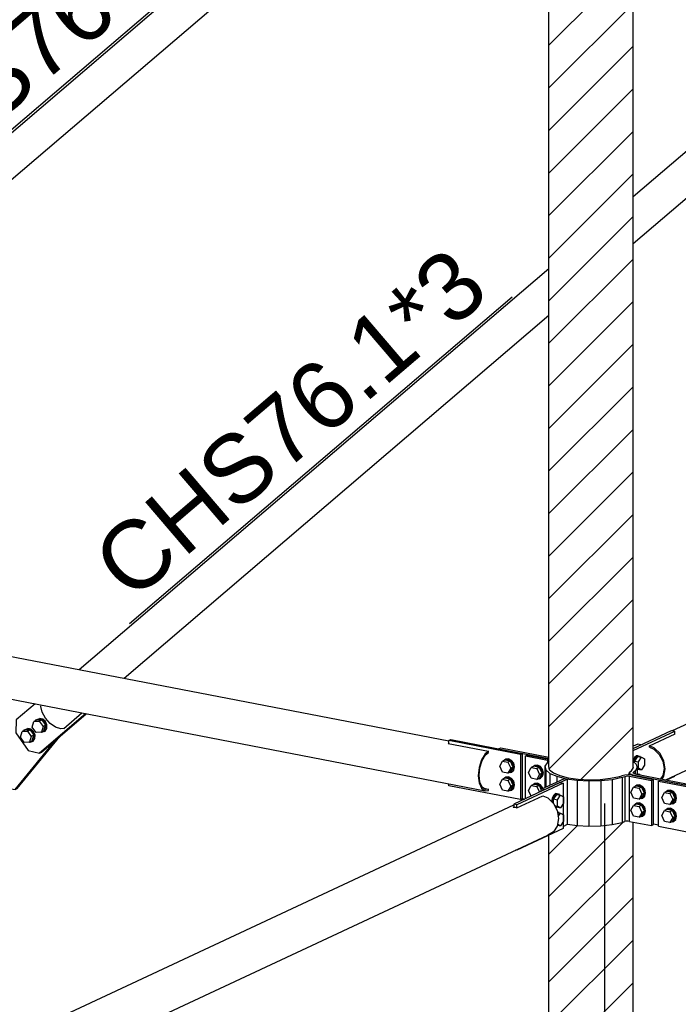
# Model space of a CAD drawing. Header units: millimetres. Extents: x 0 to 142951, y 0 to 27942.
# Tile 24 of 70: x 44424 to 45813, y 7147 to 9224. Entities that reach past the tile are written whole.
import ezdxf

# ---------------------------------------------------------------- set-up
doc = ezdxf.new("R2010")
doc.units = ezdxf.units.MM
doc.styles.add('Arial', font='ARIAL.TTF', dxfattribs={"height": 0.2})

# ---------------------------------------------------------------- blocks, each defined once
blk = doc.blocks.new('Bolt-65838 - 51816')
at = {"color": 7}
for p, q in [((45549.9, 7587.9), (45546.9, 7581.2)), ((45549.4, 7580.7), (45552.4, 7587.4)), ((45553.9, 7591.7), (45549.9, 7587.9)), ((45556.5, 7590.1), (45550, 7580.4)), ((45552.4, 7587.4), (45556.5, 7591.2)), ((45558, 7591.6), (45553.9, 7591.7)), ((45556.5, 7591.2), (45560.5, 7591.2)), ((45556.5, 7590.1), (45564.9, 7588.5)), ((45558, 7591.6), (45560.5, 7591.2)), ((45558.4, 7578.8), (45564.9, 7588.5)), ((45560.5, 7591.2), (45562.2, 7589)), ((45564.9, 7588.5), (45571.4, 7584.9)), ((45571.4, 7584.9), (45571.4, 7571.7)), ((45546.9, 7581.2), (45546, 7574.9)), ((45548.3, 7573.1), (45549.4, 7580.7)), ((45548.4, 7572.6), (45548.3, 7573.1)), ((45550, 7571.2), (45550, 7580.4)), ((45550, 7580.4), (45558.4, 7578.8)), ((45552.3, 7566.8), (45558.4, 7565.6)), ((45552.9, 7565.6), (45556.5, 7563.7)), ((45554.5, 7562.6), (45556.5, 7562.6)), ((45556.5, 7563.7), (45564.9, 7562)), ((45556.5, 7562.6), (45557.4, 7563.5)), ((45558.4, 7565.6), (45558.4, 7578.8)), ((45564.9, 7562), (45558.4, 7565.6)), ((45571.4, 7571.7), (45564.9, 7562)), ((45558.5, 7553.4), (45560.5, 7553)), ((45558.5, 7553), (45560.5, 7553)), ((45558.8, 7551.5), (45564.9, 7550.3)), ((45560.2, 7543.3), (45564.9, 7550.3)), ((45560.5, 7553), (45562.2, 7550.8)), ((45564.9, 7550.3), (45571.4, 7546.7)), ((45571.4, 7546.7), (45571.4, 7533.5)), ((45558.4, 7525.1), (45564.9, 7523.9)), ((45564.9, 7523.9), (45558.8, 7527.2)), ((45571.4, 7533.5), (45564.9, 7523.9))]:
    blk.add_line(p, q, dxfattribs=at)
blk = doc.blocks.new('Part-79904 - 51816')
at = {"color": 7}
for p, q in [((44406.1, 7790.8), (44406.1, 7602)), ((44418.8, 7602.4), (44508.7, 7712.4)), ((44414.5, 7600.4), (44499.9, 7704.8)), ((44406.1, 7602), (44414.5, 7600.4)), ((44414.5, 7600.4), (44418.8, 7602.4))]:
    blk.add_line(p, q, dxfattribs=at)
blk = doc.blocks.new('Bolt-65844 - 51816')
at = {"color": 7}
for p, q in [((45720.7, 7667.7), (45718.1, 7661.8)), ((45720.3, 7660.6), (45723.3, 7667.2)), ((45724.8, 7671.5), (45720.7, 7667.7)), ((45727.3, 7670), (45720.8, 7660.3)), ((45723.3, 7667.2), (45727.3, 7671.1)), ((45728.8, 7671.5), (45724.8, 7671.5)), ((45727.3, 7671.1), (45731.4, 7671)), ((45727.3, 7670), (45735.7, 7668.3)), ((45728.8, 7671.5), (45731.4, 7671)), ((45729.2, 7658.7), (45735.7, 7668.3)), ((45731.4, 7671), (45733.1, 7668.9)), ((45735.7, 7668.3), (45742.2, 7664.8)), ((45719.9, 7657.9), (45720.3, 7660.6)), ((45720.8, 7657.2), (45720.8, 7660.3)), ((45720.8, 7660.3), (45729.2, 7658.7)), ((45726.6, 7646), (45729.2, 7645.5)), ((45729.2, 7645.5), (45729.2, 7658.7)), ((45735.7, 7641.9), (45729.2, 7645.5)), ((45742.2, 7651.5), (45735.7, 7641.9)), ((45742.2, 7664.8), (45742.2, 7651.5)), ((45726.6, 7643.9), (45727.3, 7643.5)), ((45727.3, 7642.4), (45726.6, 7642.4)), ((45726.6, 7633.4), (45728.8, 7633.4)), ((45726.9, 7632.5), (45727.3, 7632.9)), ((45727.3, 7643.5), (45735.7, 7641.9)), ((45728.3, 7643.3), (45727.3, 7642.4)), ((45727.3, 7632.9), (45731.4, 7632.9)), ((45728.8, 7633.4), (45731.4, 7632.9)), ((45731.4, 7632.9), (45732.5, 7631.5))]:
    blk.add_line(p, q, dxfattribs=at)
blk = doc.blocks.new('Part-65828 - 51816')
at = {"color": 7}
for p, q in [((42472.2, 8164.9), (45406.1, 7597.4)), ((43516.3, 8053.4), (45329, 7702.8)), ((45327.9, 7697.7), (45329, 7698.6)), ((45327.9, 7697.7), (45412.9, 7681.3)), ((45406.1, 7675.7), (45398.3, 7662.9)), ((45399.4, 7661.4), (45406.7, 7673.4)), ((45412.9, 7681.3), (45406.1, 7675.7)), ((45406.7, 7673.4), (45412.9, 7678.4)), ((45412.9, 7678.4), (45412.9, 7681.3)), ((45393.1, 7646.7), (45391.2, 7629.6)), ((45392.9, 7630.4), (45394.6, 7646.3)), ((45398.3, 7662.9), (45393.1, 7646.7)), ((45394.6, 7646.3), (45399.4, 7661.4)), ((45391.2, 7629.6), (45393.1, 7614.2)), ((45394.6, 7616), (45392.9, 7630.4)), ((45393.1, 7614.2), (45398.3, 7602.9)), ((45399.4, 7605.5), (45394.6, 7616)), ((45398.3, 7602.9), (45406.1, 7597.4)), ((45406.7, 7600.3), (45399.4, 7605.5)), ((45403, 7602.9), (45412.9, 7601)), ((45406.1, 7597.4), (45412.9, 7598.2)), ((45412.9, 7601), (45406.7, 7600.3)), ((45412.9, 7598.2), (45412.9, 7601))]:
    blk.add_line(p, q, dxfattribs=at)
blk = doc.blocks.new('Part-65836 - 51816')
at = {"color": 7}
for p, q in [((45524.3, 7601), (45572.9, 7623.7)), ((45572.9, 7623.7), (45579.6, 7622.4)), ((45579.6, 7622.4), (45531, 7599.7)), ((45579.6, 7527.1), (45579.6, 7622.4)), ((45531, 7599.7), (45524.3, 7601)), ((45524.3, 7596.5), (45524.3, 7601)), ((45570.2, 7522.6), (45579.6, 7527.1))]:
    blk.add_line(p, q, dxfattribs=at)
blk = doc.blocks.new('Part-65830 - 51816')
at = {"color": 7}
for p, q in [((45434.3, 7686.3), (45438.6, 7688.3)), ((45434.3, 7686.3), (45540.5, 7665.8)), ((45438.6, 7688.3), (45540.5, 7668.6)), ((45714.4, 7639.7), (45718.6, 7646.6)), ((45718.1, 7659.5), (45724.5, 7654.1)), ((45718.6, 7646.6), (45718.1, 7648.4)), ((45726.6, 7646.5), (45722.1, 7638.9)), ((45724.5, 7654.1), (45726.6, 7646.5)), ((45726.6, 7646.5), (45726.6, 7632.6)), ((45711.3, 7637.7), (45709.8, 7635.4)), ((45709.8, 7631.1), (45709.8, 7635.4)), ((45709.8, 7635.4), (45711.9, 7633.2)), ((45711.3, 7637.7), (45714.4, 7639.7)), ((45711.9, 7633.2), (45717.1, 7631.6)), ((45717.1, 7631.6), (45826.4, 7610.4)), ((45717.1, 7630.2), (45717.1, 7631.6)), ((45717.8, 7635.5), (45718.5, 7636.7)), ((45718.8, 7634.4), (45717.8, 7635.5)), ((45722.1, 7638.9), (45718.5, 7636.7)), ((45718.5, 7636.7), (45718.5, 7634.7)), ((45721.4, 7633.6), (45718.8, 7634.4)), ((45721.4, 7633.6), (45830.8, 7612.5)), ((45722.1, 7638.9), (45722.1, 7633.5)), ((45830.8, 7612.5), (45826.4, 7610.4)), ((45830.8, 7609.6), (45830.8, 7612.5)), ((45484.7, 7581.2), (45489.4, 7580.3)), ((45761.2, 7527.7), (45771.6, 7525.7))]:
    blk.add_line(p, q, dxfattribs=at)
blk = doc.blocks.new('Bolt-65834 - 51816')
at = {"color": 7}
for p, q in [((45497.4, 7636.5), (45503.2, 7646.9)), ((45508.6, 7649.4), (45503.2, 7646.9)), ((45503.2, 7646.9), (45514.9, 7644.6)), ((45505.5, 7647.9), (45508.2, 7650.4)), ((45508.2, 7650.4), (45509.8, 7651.2)), ((45508.2, 7650.4), (45514.5, 7651.1)), ((45520.3, 7647.1), (45508.6, 7649.4)), ((45516.1, 7651.9), (45509.8, 7651.2)), ((45514.5, 7651.1), (45520.8, 7648)), ((45520.3, 7647.1), (45514.9, 7644.6)), ((45514.9, 7644.6), (45520.7, 7632)), ((45522.4, 7648.7), (45516.1, 7651.9)), ((45526.1, 7634.6), (45520.3, 7647.1)), ((45520.8, 7648), (45525.4, 7641.8)), ((45527, 7642.6), (45522.4, 7648.7)), ((45503.2, 7624), (45497.4, 7636.5)), ((45514.9, 7621.7), (45503.2, 7624)), ((45520.7, 7632), (45514.9, 7621.7)), ((45514.9, 7621.7), (45520.3, 7624.2)), ((45520.3, 7624.2), (45526.1, 7634.6)), ((45526.1, 7634.6), (45520.7, 7632)), ((45525.4, 7627.5), (45520.8, 7623.2)), ((45520.8, 7623.2), (45522.4, 7624)), ((45522.4, 7624), (45527, 7628.3)), ((45525.4, 7641.8), (45527.1, 7634.4)), ((45527.1, 7634.4), (45525.4, 7627.5)), ((45528.7, 7635.1), (45527, 7642.6)), ((45527, 7628.3), (45528.7, 7635.1)), ((45497.4, 7598.4), (45503.2, 7608.7)), ((45508.6, 7611.2), (45503.2, 7608.7)), ((45503.2, 7608.7), (45514.9, 7606.4)), ((45505.5, 7609.8), (45508.2, 7612.3)), ((45508.2, 7612.3), (45514.5, 7613)), ((45508.2, 7612.3), (45509.8, 7613)), ((45520.3, 7609), (45508.6, 7611.2)), ((45516.1, 7613.7), (45509.8, 7613)), ((45514.5, 7613), (45520.8, 7609.8)), ((45520.3, 7609), (45514.9, 7606.4)), ((45514.9, 7606.4), (45520.3, 7594.7)), ((45522.4, 7610.6), (45516.1, 7613.7)), ((45520.8, 7623.2), (45517.2, 7622.8)), ((45524.3, 7600.4), (45520.3, 7609)), ((45520.8, 7609.8), (45525.4, 7603.7)), ((45527, 7604.5), (45522.4, 7610.6)), ((45525.4, 7603.7), (45525.8, 7601.7)), ((45527.5, 7602.5), (45527, 7604.5)), ((45502.9, 7586.6), (45497.4, 7598.4))]:
    blk.add_line(p, q, dxfattribs=at)
blk = doc.blocks.new('Part-65842 - 51816')
at = {"color": 7}
for p, q in [((45727.6, 7696), (45718.1, 7691.6)), ((45718.1, 7687.2), (45734.3, 7694.7)), ((45734.3, 7694.7), (45727.6, 7696))]:
    blk.add_line(p, q, dxfattribs=at)
blk = doc.blocks.new('Part-65744 - 51816')
at = {"color": 7}
for p, q in [((45472.7, 7561.6), (45527.3, 7587.1)), ((45527.3, 7587.1), (45537.8, 7582.7)), ((45537.8, 7582.7), (45550, 7571.2)), ((42555.3, 6207.3), (45466.1, 7568.1)), ((45465.1, 7563), (45466.1, 7563.5)), ((45465.1, 7563), (45468.9, 7563.1)), ((45468.9, 7563.1), (45472.7, 7561.6)), ((45550, 7571.2), (45558.1, 7555.8)), ((45558.1, 7555.8), (45560.9, 7539.1)), ((45558.1, 7523.4), (45550, 7511.2)), ((45560.9, 7539.1), (45558.1, 7523.4)), ((42541.3, 6103.5), (45537.8, 7504.4)), ((45550, 7511.2), (45537.8, 7504.4))]:
    blk.add_line(p, q, dxfattribs=at)
blk = doc.blocks.new('Part-65829 - 51816')
at = {"color": 7}
for p, q in [((45490.9, 7671.1), (45495.2, 7673.1)), ((45490.9, 7580.9), (45490.9, 7671.1)), ((45490.9, 7671.1), (45537.1, 7662.1)), ((45495.2, 7673.1), (45540.5, 7664.3)), ((45536.4, 7656.8), (45531.9, 7649.3)), ((45531.9, 7649.3), (45534, 7641.6)), ((45531.9, 7649.3), (45531.9, 7604.6)), ((45536.4, 7656.8), (45540, 7659.1)), ((45537.1, 7662.1), (45537.1, 7657.2)), ((45537.1, 7662.1), (45539.7, 7661.3)), ((45539.7, 7661.3), (45540.5, 7660.5)), ((45540, 7659.1), (45540.5, 7659.8)), ((45540, 7649.2), (45540.5, 7650)), ((45541.9, 7642.2), (45540, 7649.2)), ((45534, 7641.6), (45542.6, 7634.4)), ((45534, 7641.6), (45534, 7605.6)), ((45541.9, 7642.2), (45549.8, 7635.6)), ((45542.6, 7634.4), (45557.1, 7628.2)), ((45542.6, 7634.4), (45542.6, 7609.6)), ((45549.8, 7635.6), (45563.1, 7629.8)), ((45557.1, 7628.2), (45576.5, 7623.2)), ((45557.1, 7628.2), (45557.1, 7616.4)), ((45563.1, 7629.8), (45580.9, 7625.3)), ((45580.9, 7625.3), (45602, 7622.3)), ((45648.2, 7621.6), (45670.2, 7624)), ((45670.2, 7624), (45689.4, 7628)), ((45673.9, 7621.8), (45694.8, 7626.2)), ((45689.4, 7628), (45694.1, 7629.6)), ((45700.2, 7631), (45694.1, 7629.6)), ((45694.8, 7626.2), (45700.2, 7628.1)), ((45694.8, 7626.2), (45694.8, 7530.8)), ((45707.8, 7631.3), (45700.2, 7631)), ((45700.2, 7628.1), (45703.3, 7628.8)), ((45700.2, 7628.1), (45700.2, 7532.7)), ((45703.3, 7628.8), (45707, 7628.9)), ((45707, 7628.9), (45710.6, 7628.6)), ((45715, 7630.6), (45707.8, 7631.3)), ((45710.6, 7628.6), (45756.9, 7619.6)), ((45710.6, 7533.2), (45710.6, 7628.6)), ((45715, 7630.6), (45761.2, 7621.6)), ((45576.5, 7623.2), (45599.6, 7619.9)), ((45576.5, 7623.2), (45576.5, 7623)), ((45599.6, 7619.9), (45624.6, 7618.6)), ((45599.6, 7619.9), (45599.6, 7524.6)), ((45602, 7622.3), (45625, 7621)), ((45624.6, 7618.6), (45650, 7619.2)), ((45624.6, 7618.6), (45624.6, 7523.2)), ((45625, 7621), (45648.2, 7621.6)), ((45650, 7619.2), (45673.9, 7621.8)), ((45650, 7619.2), (45650, 7523.8)), ((45673.9, 7621.8), (45673.9, 7526.4)), ((45761.2, 7621.6), (45756.9, 7619.6)), ((45756.9, 7619.6), (45756.9, 7524.2)), ((45761.2, 7526.3), (45761.2, 7621.6)), ((45579.6, 7527.4), (45599.6, 7524.6)), ((45599.6, 7524.6), (45624.6, 7523.2)), ((45624.6, 7523.2), (45650, 7523.8)), ((45650, 7523.8), (45673.9, 7526.4)), ((45673.9, 7526.4), (45694.8, 7530.8)), ((45694.8, 7530.8), (45700.2, 7532.7)), ((45703.3, 7533.4), (45700.2, 7532.7)), ((45707, 7533.6), (45703.3, 7533.4)), ((45710.6, 7533.2), (45707, 7533.6)), ((45710.6, 7533.2), (45756.9, 7524.2)), ((45756.9, 7524.2), (45761.2, 7526.3))]:
    blk.add_line(p, q, dxfattribs=at)
blk = doc.blocks.new('Part-65831 - 51816')
at = {"color": 7}
for p, q in [((45329, 7703.8), (45333.4, 7705.8)), ((45480.4, 7674.5), (45329, 7703.8)), ((45329, 7697.5), (45329, 7703.8)), ((45333.4, 7705.8), (45484.7, 7676.5)), ((45484.7, 7676.5), (45480.4, 7674.5)), ((45480.4, 7674.5), (45480.4, 7579.1)), ((45484.7, 7581.2), (45484.7, 7676.5)), ((45329, 7608.4), (45329, 7612.3)), ((45480.4, 7579.1), (45329, 7608.4)), ((45480.4, 7579.1), (45484.7, 7581.2))]:
    blk.add_line(p, q, dxfattribs=at)
blk = doc.blocks.new('Bolt-65833 - 51816')
at = {"color": 7}
for p, q in [((45712.9, 7594.8), (45718.8, 7605.2)), ((45724.2, 7607.7), (45718.8, 7605.2)), ((45718.8, 7605.2), (45730.4, 7602.9)), ((45721, 7606.2), (45723.7, 7608.7)), ((45723.7, 7608.7), (45725.3, 7609.5)), ((45723.7, 7608.7), (45730, 7609.4)), ((45735.8, 7605.4), (45724.2, 7607.7)), ((45731.6, 7610.2), (45725.3, 7609.5)), ((45730, 7609.4), (45736.3, 7606.3)), ((45735.8, 7605.4), (45730.4, 7602.9)), ((45730.4, 7602.9), (45736.3, 7590.3)), ((45737.9, 7607), (45731.6, 7610.2)), ((45741.7, 7592.9), (45735.8, 7605.4)), ((45736.3, 7606.3), (45740.9, 7600.2)), ((45742.6, 7600.9), (45737.9, 7607)), ((45718.8, 7582.3), (45712.9, 7594.8)), ((45730.4, 7580), (45718.8, 7582.3)), ((45736.3, 7590.3), (45730.4, 7580)), ((45730.4, 7580), (45735.8, 7582.5)), ((45735.8, 7582.5), (45741.7, 7592.9)), ((45741.7, 7592.9), (45736.3, 7590.3)), ((45740.9, 7585.9), (45736.3, 7581.5)), ((45736.3, 7581.5), (45737.9, 7582.3)), ((45737.9, 7582.3), (45742.6, 7586.6)), ((45740.9, 7600.2), (45742.6, 7592.7)), ((45742.6, 7592.7), (45740.9, 7585.9)), ((45744.2, 7593.4), (45742.6, 7600.9)), ((45742.6, 7586.6), (45744.2, 7593.4)), ((45712.9, 7556.7), (45718.8, 7567)), ((45724.2, 7569.5), (45718.8, 7567)), ((45718.8, 7567), (45730.4, 7564.8)), ((45721, 7568.1), (45723.7, 7570.6)), ((45723.7, 7570.6), (45730, 7571.3)), ((45723.7, 7570.6), (45725.3, 7571.3)), ((45735.8, 7567.3), (45724.2, 7569.5)), ((45731.6, 7572), (45725.3, 7571.3)), ((45730, 7571.3), (45736.3, 7568.1)), ((45735.8, 7567.3), (45730.4, 7564.8)), ((45730.4, 7564.8), (45736.3, 7552.2)), ((45737.9, 7568.9), (45731.6, 7572)), ((45736.3, 7581.5), (45732.8, 7581.1)), ((45741.7, 7554.7), (45735.8, 7567.3)), ((45736.3, 7568.1), (45740.9, 7562)), ((45742.6, 7562.8), (45737.9, 7568.9)), ((45740.9, 7562), (45742.6, 7554.5)), ((45744.2, 7555.3), (45742.6, 7562.8)), ((45718.8, 7544.1), (45712.9, 7556.7)), ((45730.4, 7541.9), (45718.8, 7544.1)), ((45736.3, 7552.2), (45730.4, 7541.9)), ((45730.4, 7541.9), (45735.8, 7544.4)), ((45736.3, 7543.4), (45732.8, 7543)), ((45735.8, 7544.4), (45741.7, 7554.7)), ((45741.7, 7554.7), (45736.3, 7552.2)), ((45740.9, 7547.7), (45736.3, 7543.4)), ((45736.3, 7543.4), (45737.9, 7544.1)), ((45737.9, 7544.1), (45742.6, 7548.5)), ((45742.6, 7554.5), (45740.9, 7547.7)), ((45742.6, 7548.5), (45744.2, 7555.3))]:
    blk.add_line(p, q, dxfattribs=at)
blk = doc.blocks.new('Bolt-65835 - 51816')
at = {"color": 7}
for p, q in [((45436.5, 7649.7), (45442.3, 7660.1)), ((45442.3, 7637.2), (45436.5, 7649.7)), ((45447.7, 7662.6), (45442.3, 7660.1)), ((45442.3, 7660.1), (45454, 7657.8)), ((45444.6, 7661.1), (45447.2, 7663.6)), ((45447.2, 7663.6), (45448.9, 7664.4)), ((45447.2, 7663.6), (45453.6, 7664.3)), ((45459.4, 7660.3), (45447.7, 7662.6)), ((45455.2, 7665.1), (45448.9, 7664.4)), ((45453.6, 7664.3), (45459.9, 7661.2)), ((45459.4, 7660.3), (45454, 7657.8)), ((45454, 7657.8), (45459.8, 7645.2)), ((45459.8, 7645.2), (45454, 7634.9)), ((45461.5, 7661.9), (45455.2, 7665.1)), ((45465.2, 7647.8), (45459.4, 7660.3)), ((45459.4, 7637.4), (45465.2, 7647.8)), ((45465.2, 7647.8), (45459.8, 7645.2)), ((45459.9, 7661.2), (45464.5, 7655.1)), ((45466.1, 7655.8), (45461.5, 7661.9)), ((45464.5, 7655.1), (45466.2, 7647.6)), ((45466.2, 7647.6), (45464.5, 7640.8)), ((45467.8, 7648.3), (45466.1, 7655.8)), ((45466.1, 7641.5), (45467.8, 7648.3)), ((45454, 7634.9), (45442.3, 7637.2)), ((45447.7, 7624.4), (45442.3, 7621.9)), ((45444.6, 7623), (45447.2, 7625.5)), ((45447.2, 7625.5), (45453.6, 7626.2)), ((45447.2, 7625.5), (45448.9, 7626.2)), ((45459.4, 7622.2), (45447.7, 7624.4)), ((45455.2, 7626.9), (45448.9, 7626.2)), ((45453.6, 7626.2), (45459.9, 7623)), ((45454, 7634.9), (45459.4, 7637.4)), ((45461.5, 7623.8), (45455.2, 7626.9)), ((45459.9, 7636.4), (45456.3, 7636)), ((45464.5, 7640.8), (45459.9, 7636.4)), ((45459.9, 7636.4), (45461.5, 7637.2)), ((45461.5, 7637.2), (45466.1, 7641.5)), ((45466.1, 7617.7), (45461.5, 7623.8)), ((45436.5, 7611.6), (45442.3, 7621.9)), ((45442.3, 7599), (45436.5, 7611.6)), ((45442.3, 7621.9), (45454, 7619.7)), ((45459.4, 7622.2), (45454, 7619.7)), ((45454, 7619.7), (45459.8, 7607.1)), ((45459.8, 7607.1), (45454, 7596.8)), ((45465.2, 7609.6), (45459.4, 7622.2)), ((45459.4, 7599.3), (45465.2, 7609.6)), ((45465.2, 7609.6), (45459.8, 7607.1)), ((45459.9, 7623), (45464.5, 7616.9)), ((45461.5, 7599), (45466.1, 7603.4)), ((45464.5, 7616.9), (45466.2, 7609.4)), ((45466.2, 7609.4), (45464.5, 7602.6)), ((45467.8, 7610.2), (45466.1, 7617.7)), ((45466.1, 7603.4), (45467.8, 7610.2)), ((45454, 7596.8), (45442.3, 7599)), ((45454, 7596.8), (45459.4, 7599.3)), ((45459.9, 7598.3), (45456.3, 7597.9)), ((45464.5, 7602.6), (45459.9, 7598.3)), ((45459.9, 7598.3), (45461.5, 7599))]:
    blk.add_line(p, q, dxfattribs=at)
blk = doc.blocks.new('Part-65837 - 51816')
at = {"color": 7}
for p, q in [((45563.4, 7614.9), (45466.1, 7569.3)), ((45570.2, 7613.6), (45472.8, 7568)), ((45563.4, 7614.9), (45570.2, 7613.6)), ((45570.2, 7613.6), (45570.2, 7518.2)), ((45466.1, 7569.3), (45466.1, 7563.1)), ((45472.8, 7568), (45466.1, 7569.3)), ((45472.8, 7561.6), (45472.8, 7568)), ((45570.2, 7518.2), (45472.8, 7472.7)), ((45472.8, 7472.7), (45470.8, 7473)), ((45472.8, 7472.7), (45472.8, 7474))]:
    blk.add_line(p, q, dxfattribs=at)
blk = doc.blocks.new('Part-65839 - 51816')
at = {"color": 7}
for p, q in [((45771.6, 7618.2), (45776, 7620.2)), ((45771.6, 7522.8), (45771.6, 7618.2)), ((45771.6, 7618.2), (45923, 7588.9)), ((45776, 7620.2), (45927.4, 7590.9)), ((45927.4, 7590.9), (45923, 7588.9)), ((45923, 7582.6), (45923, 7588.9)), ((45927.4, 7584.6), (45927.4, 7590.9)), ((45771.6, 7522.8), (45923, 7493.5)), ((45923, 7493.5), (45923, 7497.4)), ((45923, 7493.5), (45927.4, 7495.6)), ((45927.4, 7495.6), (45927.4, 7496.6))]:
    blk.add_line(p, q, dxfattribs=at)
blk = doc.blocks.new('Bolt-65840 - 51816')
at = {"color": 7}
for p, q in [((45778.2, 7583.7), (45784, 7594)), ((45784, 7571.1), (45778.2, 7583.7)), ((45789.4, 7596.5), (45784, 7594)), ((45784, 7594), (45795.7, 7591.7)), ((45786.3, 7595), (45788.9, 7597.5)), ((45788.9, 7597.5), (45790.6, 7598.3)), ((45788.9, 7597.5), (45795.2, 7598.2)), ((45801.1, 7594.2), (45789.4, 7596.5)), ((45796.9, 7599), (45790.6, 7598.3)), ((45795.2, 7598.2), (45801.6, 7595.1)), ((45801.1, 7594.2), (45795.7, 7591.7)), ((45795.7, 7591.7), (45801.5, 7579.1)), ((45803.2, 7595.9), (45796.9, 7599)), ((45806.9, 7581.7), (45801.1, 7594.2)), ((45801.6, 7595.1), (45806.2, 7589)), ((45807.8, 7589.7), (45803.2, 7595.9)), ((45806.2, 7589), (45807.9, 7581.5)), ((45809.5, 7582.2), (45807.8, 7589.7)), ((45807.8, 7575.4), (45809.5, 7582.2)), ((45795.7, 7568.8), (45784, 7571.1)), ((45801.5, 7579.1), (45795.7, 7568.8)), ((45795.7, 7568.8), (45801.1, 7571.4)), ((45801.6, 7570.3), (45798, 7569.9)), ((45801.1, 7571.4), (45806.9, 7581.7)), ((45806.9, 7581.7), (45801.5, 7579.1)), ((45806.2, 7574.7), (45801.6, 7570.3)), ((45801.6, 7570.3), (45803.2, 7571.1)), ((45803.2, 7571.1), (45807.8, 7575.4)), ((45807.9, 7581.5), (45806.2, 7574.7)), ((45778.2, 7545.5), (45784, 7555.8)), ((45784, 7532.9), (45778.2, 7545.5)), ((45789.4, 7558.4), (45784, 7555.8)), ((45784, 7555.8), (45795.7, 7553.6)), ((45786.3, 7556.9), (45788.9, 7559.4)), ((45788.9, 7559.4), (45795.2, 7560.1)), ((45788.9, 7559.4), (45790.6, 7560.1)), ((45801.1, 7556.1), (45789.4, 7558.4)), ((45796.9, 7560.8), (45790.6, 7560.1)), ((45795.2, 7560.1), (45801.6, 7557)), ((45801.1, 7556.1), (45795.7, 7553.6)), ((45795.7, 7553.6), (45801.5, 7541)), ((45801.5, 7541), (45795.7, 7530.7)), ((45803.2, 7557.7), (45796.9, 7560.8)), ((45806.9, 7543.5), (45801.1, 7556.1)), ((45801.1, 7533.2), (45806.9, 7543.5)), ((45806.9, 7543.5), (45801.5, 7541)), ((45801.6, 7557), (45806.2, 7550.8)), ((45807.8, 7551.6), (45803.2, 7557.7)), ((45806.2, 7550.8), (45807.9, 7543.3)), ((45807.9, 7543.3), (45806.2, 7536.5)), ((45809.5, 7544.1), (45807.8, 7551.6)), ((45807.8, 7537.3), (45809.5, 7544.1)), ((45795.7, 7530.7), (45784, 7532.9)), ((45795.7, 7530.7), (45801.1, 7533.2)), ((45801.6, 7532.2), (45798, 7531.8)), ((45806.2, 7536.5), (45801.6, 7532.2)), ((45801.6, 7532.2), (45803.2, 7532.9)), ((45803.2, 7532.9), (45807.8, 7537.3))]:
    blk.add_line(p, q, dxfattribs=at)
blk = doc.blocks.new('Part-65841 - 51816')
at = {"color": 7}
for p, q in [((45787.1, 7620.9), (48783.7, 9021.8)), ((45801.2, 7724.7), (47141.6, 8351.4)), ((45752.3, 7692.3), (45806.9, 7717.8)), ((45805.9, 7718.2), (45806.9, 7717.8)), ((45752.3, 7689.4), (45752.3, 7692.3)), ((45762.8, 7687.9), (45752.3, 7692.3)), ((45752.3, 7689.4), (45761.8, 7685.4)), ((45774.9, 7676.3), (45762.8, 7687.9)), ((45761.8, 7685.4), (45773.1, 7674.6)), ((45773.1, 7674.6), (45780.7, 7660.4)), ((45783, 7661), (45774.9, 7676.3)), ((45780.7, 7660.4), (45783.3, 7644.7)), ((45783.3, 7644.7), (45780.7, 7630.1)), ((45785.9, 7644.2), (45783, 7661)), ((45780.7, 7630.1), (45776, 7623.1)), ((45779, 7622.5), (45783, 7628.6)), ((45783, 7628.6), (45785.9, 7644.2)), ((45775.9, 7623.1), (45776.1, 7623.2))]:
    blk.add_line(p, q, dxfattribs=at)
blk = doc.blocks.new('Part-65843 - 51816')
at = {"color": 7}
for p, q in [((45718.1, 7687.2), (45799.2, 7725.1)), ((45718.1, 7682.7), (45805.9, 7723.8)), ((45799.2, 7725.1), (45805.9, 7723.8)), ((45805.9, 7717.4), (45805.9, 7723.8)), ((45789.1, 7620.5), (45805.9, 7628.4)), ((45805.9, 7628.4), (45805.9, 7629.7))]:
    blk.add_line(p, q, dxfattribs=at)
blk = doc.blocks.new('Part-65898 - 51816')
at = {"color": 7}
for p, q in [((45379.1, 9816.5), (45429.2, 9859.3)), ((45425.1, 9855.3), (45423.1, 9845.5)), ((45429.2, 9859.3), (45425.1, 9855.3)), ((45425.5, 9844.3), (45427.3, 9853.3)), ((45427.3, 9853.3), (45430.9, 9856.8)), ((45430.9, 9856.8), (45429.2, 9859.3)), ((45423.1, 9845.5), (45425.7, 9833.4)), ((45427.9, 9833.2), (45425.5, 9844.3)), ((45425.7, 9833.4), (45432.5, 9820.8)), ((45434.1, 9821.6), (45427.9, 9833.2)), ((43523.1, 8231.5), (45380.1, 9817.6)), ((45379.1, 9816.5), (45380.2, 9817.5)), ((45432.5, 9820.8), (45442.3, 9809.8)), ((45443.2, 9811.4), (45434.1, 9821.6)), ((45442.3, 9809.8), (45453.8, 9801.8)), ((45453.8, 9804.1), (45443.2, 9811.4)), ((45421.4, 9756.4), (45471.5, 9799.2)), ((45464.3, 9800.8), (45453.8, 9804.1)), ((45453.8, 9801.8), (45465.2, 9798.3)), ((45469.8, 9801.6), (45464.3, 9800.8)), ((45465.2, 9798.3), (45471.5, 9799.2)), ((45471.5, 9799.2), (45469.8, 9801.6)), ((43566.5, 8169.8), (45423.5, 9755.9)), ((45421.4, 9756.4), (45423, 9756.6)), ((43470.9, 8186.7), (43521, 8229.4)), ((43521, 8229.4), (43523.1, 8231.5)), ((43466.9, 8182.7), (43470.9, 8186.7)), ((43464.9, 8172.9), (43466.9, 8182.7)), ((43467.5, 8160.8), (43464.9, 8172.9)), ((43513.2, 8126.6), (43563.3, 8169.3)), ((43563.3, 8169.3), (43566.5, 8169.8)), ((43474.2, 8148.3), (43467.5, 8160.8)), ((43484.1, 8137.2), (43474.2, 8148.3)), ((43495.6, 8129.3), (43484.1, 8137.2)), ((43507, 8125.7), (43495.6, 8129.3)), ((43513.2, 8126.6), (43507, 8125.7))]:
    blk.add_line(p, q, dxfattribs=at)
blk = doc.blocks.new('Part-80308 - 51816')
at = {"color": 7}
for p, q in [((44456.4, 7781.1), (44416.6, 7747.1)), ((44563, 7760.4), (44465.7, 7677.3)), ((44470, 7679.4), (44564.6, 7760.1)), ((44416.6, 7747.1), (44415.7, 7720.3)), ((44415.7, 7720.3), (44441.9, 7683)), ((44441.9, 7683), (44465.7, 7677.3)), ((44465.7, 7677.3), (44470, 7679.4))]:
    blk.add_line(p, q, dxfattribs=at)
blk = doc.blocks.new('Part-66067 - 51816')
at = {"color": 7}
for p, q in [((46383.3, 9419.3), (46433.3, 9462)), ((46429.2, 9458.1), (46427.3, 9448.3)), ((46433.3, 9462), (46429.2, 9458.1)), ((46429.6, 9447.1), (46431.4, 9456.1)), ((46431.4, 9456.1), (46435, 9459.6)), ((46435, 9459.6), (46433.3, 9462)), ((46427.3, 9448.3), (46429.8, 9436.2)), ((46432, 9435.9), (46429.6, 9447.1)), ((46429.8, 9436.2), (46436.6, 9423.6)), ((46438.2, 9424.4), (46432, 9435.9)), ((46310.4, 9357.3), (46384.2, 9420.4)), ((46383.3, 9419.3), (46384.3, 9420.3)), ((46436.6, 9423.6), (46446.5, 9412.5)), ((46447.3, 9414.2), (46438.2, 9424.4)), ((46446.5, 9412.5), (46458, 9404.6)), ((46457.9, 9406.9), (46447.3, 9414.2)), ((46425.6, 9359.2), (46475.6, 9401.9)), ((46468.4, 9403.6), (46457.9, 9406.9)), ((46458, 9404.6), (46469.4, 9401.1)), ((46473.9, 9404.4), (46468.4, 9403.6)), ((46469.4, 9401.1), (46475.6, 9401.9)), ((46475.6, 9401.9), (46473.9, 9404.4)), ((46363.8, 9304.1), (46427.7, 9358.6)), ((46425.6, 9359.2), (46427.1, 9359.4)), ((45718.1, 8851.4), (46252.7, 9308)), ((45718.1, 8752.6), (46306.1, 9254.8)), ((44549.7, 7853.5), (45540.5, 8699.7)), ((44644.1, 7835.3), (45540.5, 8600.9)), ((44469, 7775.7), (44469.6, 7778.5)), ((44471.6, 7763.6), (44469, 7775.7)), ((44478.3, 7751.1), (44471.6, 7763.6)), ((44488.2, 7740), (44478.3, 7751.1)), ((44517.4, 7729.4), (44555.4, 7761.9)), ((44499.7, 7732.1), (44488.2, 7740)), ((44511.1, 7728.5), (44499.7, 7732.1)), ((44517.4, 7729.4), (44511.1, 7728.5))]:
    blk.add_line(p, q, dxfattribs=at)
blk = doc.blocks.new('Part-65962 - 51816')
at = {"color": 7}
for p, q in [((45764.2, 9898.2), (45763.2, 9895.5)), ((45763.2, 9895.5), (45777.1, 9881.6)), ((45763.2, 9895.5), (45769.7, 9892.6)), ((45771.6, 9894.9), (45764.2, 9898.2)), ((45769.7, 9892.6), (45776.6, 9884)), ((45771.6, 9894.9), (47184.4, 8485.4)), ((45779.1, 9885.5), (45771.6, 9894.9)), ((45776.6, 9884), (45779.1, 9872.5)), ((45779.1, 9872.5), (45776.7, 9860.1)), ((45781.8, 9873.1), (45779.1, 9885.5)), ((45779.2, 9859.6), (45781.8, 9873.1)), ((45769.8, 9848.5), (45759.5, 9839.6)), ((45760.5, 9837.3), (45771.7, 9847.1)), ((45776.7, 9860.1), (45769.8, 9848.5)), ((45771.7, 9847.1), (45779.2, 9859.6)), ((45738.6, 9831.8), (45739.6, 9834.5)), ((45738.6, 9831.8), (45747.3, 9832)), ((45738.6, 9831.8), (45772.3, 9798.2)), ((45747.3, 9834.6), (45739.6, 9834.5)), ((45759.5, 9839.6), (45747.3, 9834.6)), ((45747.3, 9832), (45760.5, 9837.3)), ((45765.5, 9794.1), (47109.2, 8453.6)), ((45770.8, 9798.2), (45772.3, 9798.2)), ((47184.4, 8485.4), (47191.9, 8476)), ((47191.9, 8476), (47194.6, 8463.6)), ((47109.2, 8457.6), (47110.3, 8456.5)), ((47113.1, 8455.9), (47109.2, 8457.6)), ((47117.7, 8456), (47113.1, 8455.9)), ((47117.7, 8456), (47151.4, 8422.3)), ((47194.6, 8463.6), (47192, 8450.1)), ((47184.5, 8437.6), (47173.3, 8427.9)), ((47192, 8450.1), (47184.5, 8437.6)), ((47160.1, 8422.5), (47151.4, 8422.3)), ((47173.3, 8427.9), (47160.1, 8422.5))]:
    blk.add_line(p, q, dxfattribs=at)
blk = doc.blocks.new('Bolt-80316 - 51816')
at = {"color": 7}
for p, q in [((44458.8, 7747.3), (44464.6, 7749.7)), ((44460.4, 7748.1), (44466.2, 7750.4)), ((44464.6, 7749.7), (44471.1, 7748.1)), ((44472.7, 7748.9), (44466.2, 7750.4)), ((44478.2, 7743.9), (44472.7, 7748.9)), ((44434.1, 7726.2), (44439.8, 7728.6)), ((44435.7, 7727), (44441.5, 7729.3)), ((44439.8, 7728.6), (44446.4, 7727)), ((44448, 7727.8), (44441.5, 7729.3)), ((44453.5, 7722.8), (44448, 7727.8)), ((44450.6, 7731.9), (44454, 7743.9)), ((44458.5, 7720.7), (44450.6, 7731.9)), ((44459.4, 7746.4), (44454, 7743.9)), ((44454, 7743.9), (44465.4, 7744.6)), ((44457.7, 7745.6), (44458.8, 7747.3)), ((44458.8, 7747.3), (44460.4, 7748.1)), ((44459.4, 7746.4), (44470.8, 7747.1)), ((44465.4, 7744.6), (44470.8, 7747.1)), ((44465.4, 7744.6), (44473.3, 7733.4)), ((44473.3, 7733.4), (44469.8, 7721.4)), ((44470.8, 7747.1), (44478.7, 7735.9)), ((44471.1, 7748.1), (44476.6, 7743.1)), ((44478.7, 7735.9), (44473.3, 7733.4)), ((44475.2, 7723.9), (44478.7, 7735.9)), ((44479.4, 7728.6), (44475.9, 7723)), ((44476.6, 7743.1), (44479.6, 7736)), ((44477.5, 7723.8), (44481, 7729.4)), ((44481.3, 7736.7), (44478.2, 7743.9)), ((44479.6, 7736), (44479.4, 7728.6)), ((44481, 7729.4), (44481.3, 7736.7)), ((44425.8, 7710.8), (44429.3, 7722.8)), ((44433.8, 7699.6), (44425.8, 7710.8)), ((44434.7, 7725.3), (44429.3, 7722.8)), ((44429.3, 7722.8), (44440.7, 7723.5)), ((44433, 7724.5), (44434.1, 7726.2)), ((44434.1, 7726.2), (44435.7, 7727)), ((44434.7, 7725.3), (44446.1, 7726)), ((44440.7, 7723.5), (44446.1, 7726)), ((44440.7, 7723.5), (44448.6, 7712.3)), ((44448.6, 7712.3), (44445.1, 7700.3)), ((44446.1, 7726), (44454, 7714.8)), ((44446.4, 7727), (44451.9, 7722)), ((44454, 7714.8), (44448.6, 7712.3)), ((44450.5, 7702.8), (44454, 7714.8)), ((44454.7, 7707.5), (44451.2, 7701.9)), ((44451.9, 7722), (44454.9, 7714.9)), ((44452.8, 7702.7), (44456.3, 7708.3)), ((44456.6, 7715.6), (44453.5, 7722.8)), ((44454.9, 7714.9), (44454.7, 7707.5)), ((44456.3, 7708.3), (44456.6, 7715.6)), ((44469.8, 7721.4), (44458.5, 7720.7)), ((44470.1, 7720.7), (44467.6, 7721.3)), ((44469.8, 7721.4), (44475.2, 7723.9)), ((44475.9, 7723), (44470.1, 7720.7)), ((44475.9, 7723), (44477.5, 7723.8)), ((44445.1, 7700.3), (44433.8, 7699.6)), ((44445.4, 7699.6), (44442.9, 7700.2)), ((44445.1, 7700.3), (44450.5, 7702.8)), ((44451.2, 7701.9), (44445.4, 7699.6)), ((44451.2, 7701.9), (44452.8, 7702.7))]:
    blk.add_line(p, q, dxfattribs=at)
blk = doc.blocks.new('Mark-67846 - 51816')
at = {"color": 136}
blk.add_line((44144.2, 8768.6), (44950.8, 9457.5), dxfattribs=at)
at = {"color": 30, "style": 'Arial'}
blk.add_text('CHS76.1*3', height=143.26, rotation=40.5024, dxfattribs=at).set_placement((44147.5, 8810.8))
blk = doc.blocks.new('Mark-67958 - 51816')
at = {"color": 136}
blk.add_line((44656, 7950.9), (45462.6, 8639.8), dxfattribs=at)
at = {"color": 30, "style": 'Arial'}
blk.add_text('CHS76.1*3', height=143.26, rotation=40.5024, dxfattribs=at).set_placement((44659.4, 7993.2))
blk = doc.blocks.new('Mark-67804 - 51816')
at = {"color": 136}
for p in [(45657.3, 7571.1), (44829.7, 6951.5)]:
    blk.add_line(p, (45657.3, 6951.5), dxfattribs=at)
at = {"color": 30, "style": 'Arial'}
blk.add_text('BL8*100', height=143.26, dxfattribs=at).set_placement((44859.7, 6981.5))

msp = doc.modelspace()

# ---------------------------------------------------------------- hatches: boundary and pattern name
h = msp.add_hatch()
h.set_pattern_fill('ANSI31', color=96, scale=20, style=0)
h.paths.add_polyline_path([(45625, 7621), (45630.7, 7621.2), (45648.1, 7621.6), (45648.2, 7621.6), (45670, 7623.9), (45670.2, 7624), (45685.8, 7627.2), (45689.4, 7628), (45694.1, 7629.6), (45697.2, 7630.3), (45700.2, 7631), (45703.9, 7631.1), (45705.6, 7631.2), (45707.8, 7631.3), (45709.8, 7631.1), (45709.8, 7635.4), (45711.3, 7637.7), (45713.9, 7639.4), (45714.4, 7639.7), (45718.1, 7645.7), (45718.1, 9996.5), (45713.9, 9989.7), (45705.6, 9984.3), (45705.6, 9996.7), (45703.9, 10002.7), (45697.2, 10008.3), (45685.8, 10013.3), (45670.6, 10017.1), (45652.6, 10019.7), (45632.9, 10020.8), (45613.1, 10020.3), (45594.3, 10018.2), (45577.9, 10014.8), (45565, 10010.2), (45556.5, 10004.8), (45553, 9998.9), (45553, 9984.4), (45550.2, 9985.6), (45542.4, 9992.1), (45540.5, 9999.1), (45540.5, 7647.3), (45541.9, 7642.2), (45542.4, 7641.7), (45549.8, 7635.6), (45550.2, 7635.4), (45556.5, 7632.6), (45563.1, 7629.8), (45565, 7629.3), (45577.9, 7626), (45580.9, 7625.3), (45594.3, 7623.4), (45602, 7622.3), (45613.1, 7621.7)])
h = msp.add_hatch()
h.set_pattern_fill('ANSI31', color=96, scale=20, style=0)
h.paths.add_polyline_path([(45579.6, 7527.4), (45579.6, 7527.1), (45570.2, 7522.6), (45570.2, 7518.2), (45565, 7515.8), (45556.5, 7511.8), (45553.6, 7510.5), (45550.2, 7508.9), (45542.4, 7505.2), (45540.5, 7504.3), (45540.5, 5516.6), (45542.4, 5516.3), (45550.2, 5514.8), (45553, 5514.2), (45554.8, 5513.9), (45558.6, 5513.1), (45565, 5511.9), (45569.7, 5511), (45581.2, 5508.8), (45594.3, 5506.2), (45613.1, 5502.6), (45632.9, 5498.8), (45652.6, 5495), (45670.6, 5491.5), (45676, 5490.4), (45689, 5487.9), (45704, 5485), (45713.9, 5483.1), (45718.1, 5482.3), (45718.1, 7531.7), (45713.9, 7532.5), (45710.6, 7533.2), (45707, 7533.6), (45703.9, 7533.4), (45703.3, 7533.4), (45700.2, 7532.7), (45697.2, 7531.6), (45694.8, 7530.8), (45689, 7529.6), (45673.9, 7526.4), (45670.6, 7526.1), (45652.6, 7524.1), (45650, 7523.8), (45648.1, 7523.8), (45629.6, 7523.3), (45624.6, 7523.2), (45613.1, 7523.8), (45602.2, 7524.4), (45599.6, 7524.6), (45581.2, 7527.2)])

# ---------------------------------------------------------------- linework, layer by layer
at = {"color": 96}
for p, q in [((45540.5, 7647.3), (45540.5, 9999.1)), ((45718.1, 7645.7), (45718.1, 9996.5)), ((45718.1, 5482.3), (45718.1, 7531.7)), ((45540.5, 5516.6), (45540.5, 7504.3))]:
    msp.add_line(p, q, dxfattribs=at)

# ---------------------------------------------------------------- block references
for name in ['Part-65962 - 51816', 'Part-65898 - 51816', 'Mark-67846 - 51816', 'Part-66067 - 51816', 'Part-65841 - 51816', 'Mark-67958 - 51816', 'Part-65828 - 51816', 'Part-79904 - 51816', 'Part-80308 - 51816', 'Bolt-80316 - 51816', 'Part-65843 - 51816', 'Part-65831 - 51816', 'Part-65830 - 51816', 'Part-65842 - 51816', 'Part-65829 - 51816', 'Bolt-65844 - 51816', 'Bolt-65835 - 51816', 'Bolt-65834 - 51816', 'Part-65836 - 51816', 'Part-65837 - 51816', 'Bolt-65833 - 51816', 'Part-65839 - 51816', 'Part-65744 - 51816', 'Bolt-65838 - 51816', 'Bolt-65840 - 51816', 'Mark-67804 - 51816']:
    msp.add_blockref(name, (0, 0))

doc.saveas('drawing.dxf')
